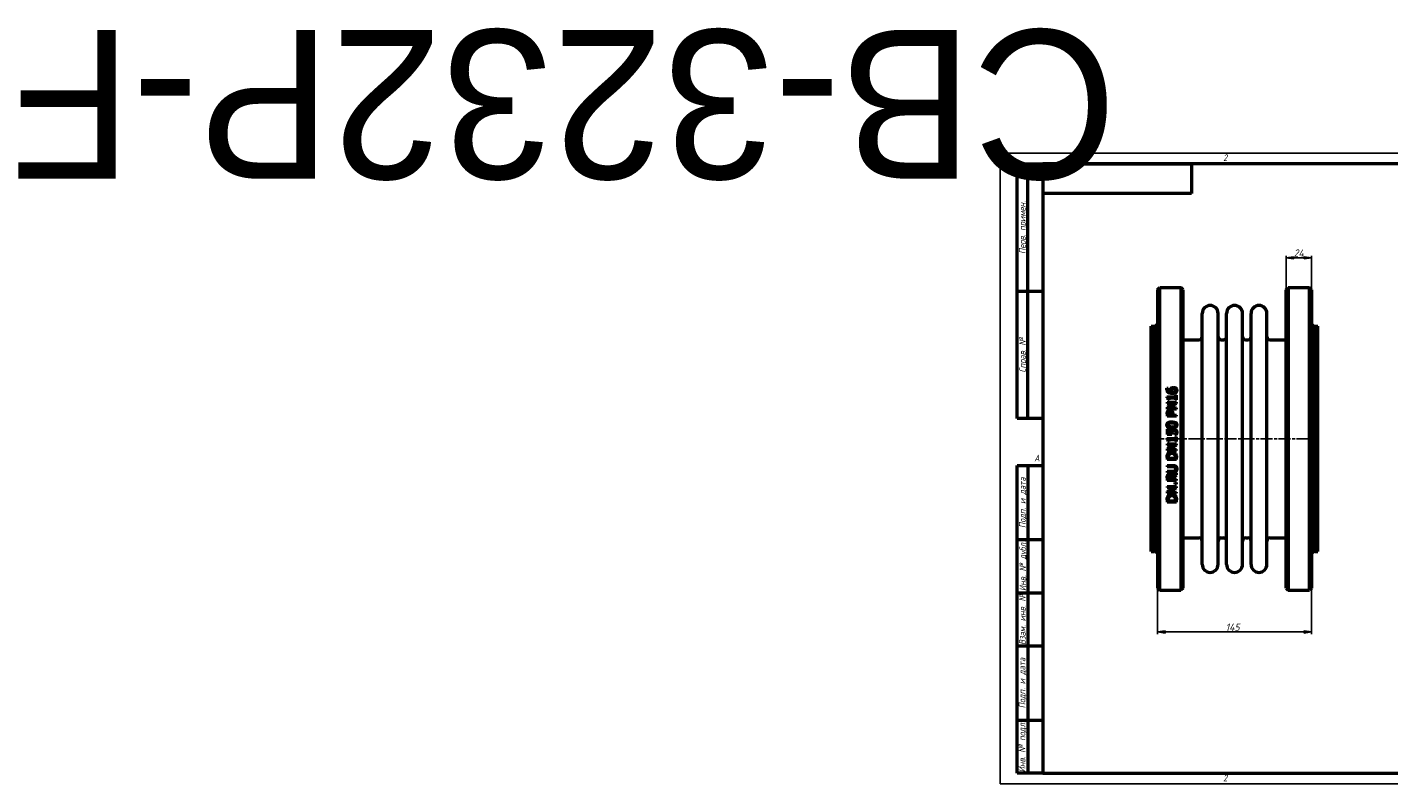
# Model space of a CAD drawing. Header units: millimetres. Extents: x -917 to 5470, y -139 to 713.
# Tile 1 of 4: x -917 to 366, y 0 to 713. Entities that reach past the tile are written whole.
import ezdxf
from ezdxf.enums import TextEntityAlignment as Align

# ---------------------------------------------------------------- set-up
doc = ezdxf.new("R2018")
doc.units = ezdxf.units.MM
doc.header["$LTSCALE"] = 2
doc.linetypes.add('CHAIN', pattern=[0.7087, 0.4724, -0.0591, 0.1181, -0.0591])
for name, color, linetype, lineweight in [('Видимый контур (ГОСТ)', 7, 'Continuous', 50), ('Кромка (ГОСТ)', 7, 'Continuous', 50), ('Обозначение (ГОСТ)', 7, 'Continuous', 25), ('Осевая линия (ГОСТ)', 7, 'Continuous', 25), ('Размер (ГОСТ)', 7, 'Continuous', 25), ('Эскизная геометрия (ГОСТ)', 7, 'Continuous', 50)]:
    doc.layers.add(name, color=color, linetype=linetype, lineweight=lineweight)
doc.styles.add('Альтернативный текст (ГОСТ)', font='arial.ttf', dxfattribs={"width": 0.8})
doc.styles.add('Обычный текст (ГОСТ)', font='GOST Common Italic.ttf')
doc.dimstyles.new('Обычный (ГОСТ)', dxfattribs={"dimscale": 2, "dimtxt": 3.5, "dimasz": 3.5, "dimexe": 1, "dimexo": 0, "dimgap": 0.5, "dimtad": 1, "dimtxsty": 'Обычный текст (ГОСТ)', "dimblk": 'Filled-1', "dimcen": 0.09, "dimdle": 15, "dimclrd": 256, "dimclre": 256, "dimclrt": 256, "dimazin": 2, "dimtfac": 0.714286, "dimtdec": 3, "dimtmove": 0, "dimatfit": 3, "dimfxl": 1, "dimtolj": 1, "dimlwd": 25, "dimlwe": 25, "dimarcsym": 0})

# ---------------------------------------------------------------- blocks, each defined once
blk = doc.blocks.new('Рамки ГОСТ - Рамка')
at = {"layer": 'Кромка (ГОСТ)', "lineweight": 25}
for p, q in [((0, 0), (0, 297)), ((0, 297), (420, 297)), ((420, 297), (420, 0)), ((420, 0), (0, 0))]:
    blk.add_line(p, q, dxfattribs=at)
at = {"layer": 'Кромка (ГОСТ)'}
for p, q in [((210, 292), (210, 297)), ((415, 292), (20, 292)), ((20, 292), (20, 5)), ((415, 5), (415, 292)), ((20, 5), (415, 5)), ((210, 5), (210, 0))]:
    blk.add_line(p, q, dxfattribs=at)
at = {"layer": 'Кромка (ГОСТ)', "char_height": 3.17, "attachment_point": 1, "style": 'Альтернативный текст (ГОСТ)'}
for s, insert, width in [('\\fGOST Common|b0|i1;{\\H3.1700;2}', (105, 296.5), 5.2328), ('\\fGOST Common|b0|i1;{\\H3.1700;1}', (315.02, 296.44), 5.2327), ('\\fGOST Common|b0|i1;{\\H3.1700;A}', (16, 155), 5.1335), ('\\fGOST Common|b0|i1;{\\H3.1700;A}', (416, 148.5), 5.0704), ('\\fGOST Common|b0|i1;{\\H3.1700;2}', (104.99, 4.3), 5.2328), ('\\fGOST Common|b0|i1;{\\H3.1700;1}', (315, 4.14), 6.6287), ('\\fGOST Common|b0|i1;{\\H3.1700;Формат А3}', (370, 4.39), 25.2103)]:
    blk.add_mtext(s, dxfattribs=dict(at, insert=insert, width=width))
blk = doc.blocks.new('ГОСТ - Доп. графы 1')
at = {"layer": 'Эскизная геометрия (ГОСТ)'}
for p, q in [((-12, 0), (-12, 145)), ((-12, 145), (0, 145)), ((-7, 145), (-7, 0)), ((-12, 110), (-7, 110)), ((-7, 110), (0, 110)), ((-12, 85), (-7, 85)), ((-7, 85), (0, 85)), ((-12, 60), (-7, 60)), ((-7, 60), (0, 60)), ((-12, 25), (-7, 25)), ((-7, 25), (0, 25)), ((0, 0), (-12, 0))]:
    blk.add_line(p, q, dxfattribs=at)
at = {"layer": 'Обозначение (ГОСТ)', "char_height": 3.17, "attachment_point": 5, "rotation": 90, "style": 'Альтернативный текст (ГОСТ)'}
for s, insert, width in [('\\fGOST Common|b0|i1;{\\H3.1700;Подп. и дата}', (-9.37, 127.41), 34.7679), ('\\fGOST Common|b0|i1;{\\H3.1700;Инв. № дубл.}', (-8.95, 97.55), 24.8438), ('\\fGOST Common|b0|i1;{\\H3.1700;Взам. инв. №}', (-9.58, 72.53), 24.8669), ('\\fGOST Common|b0|i1;{\\H3.1700;Подп. и дата}', (-9.5, 42.47), 35.1486), ('\\fGOST Common|b0|i1;{\\H3.1700;Инв. № подл.}', (-9.5, 12.41), 24.9618)]:
    blk.add_mtext(s, dxfattribs=dict(at, insert=insert, width=width))
at = {"layer": 'Обозначение (ГОСТ)', "lineweight": 30, "flags": 17}
for tag, p in [('Подп._и_дата_2', (-3.53, 127.51)), ('Инв._номер_дубликата', (-3.41, 97.47)), ('Взамен_инв._номера', (-3.46, 72.53)), ('Подп._и_дата_1', (-3.42, 42.35)), ('ИНВЕНТАРНЫЙ_НОМЕР', (-3.33, 12.68))]:
    blk.add_attdef(tag, text='', height=3.17, rotation=90, dxfattribs=at).set_placement(p, align=Align.MIDDLE_CENTER)
blk = doc.blocks.new('ГОСТ - Доп. графы 2')
at = {"layer": 'Эскизная геометрия (ГОСТ)'}
for p, q in [((-12, 0), (-12, 120)), ((-12, 120), (0, 120)), ((-7, 0), (-7, 120)), ((-12, 60), (0, 60)), ((0, 0), (-12, 0))]:
    blk.add_line(p, q, dxfattribs=at)
at = {"layer": 'Обозначение (ГОСТ)', "char_height": 3.17, "attachment_point": 5, "rotation": 90, "style": 'Альтернативный текст (ГОСТ)'}
for s, insert, width in [('\\fGOST Common|b0|i1;{\\H3.1700;Перв. примен.}', (-9.19, 90.05), 60.0143), ('\\fGOST Common|b0|i1;{\\H3.1700;Справ. №}', (-9.1, 30), 59.9357)]:
    blk.add_mtext(s, dxfattribs=dict(at, insert=insert, width=width))
at = {"layer": 'Обозначение (ГОСТ)', "lineweight": 30, "flags": 17}
for tag, p in [('Первичная_применяемость', (-3.65, 90.03)), ('Справочный_номер', (-3.55, 30.02))]:
    blk.add_attdef(tag, text='', height=3.17, rotation=90, dxfattribs=at).set_placement(p, align=Align.MIDDLE_CENTER)
blk = doc.blocks.new('ГОСТ - Доп. графы 3')
at = {"layer": 'Эскизная геометрия (ГОСТ)'}
for p, q in [((0, 0), (70, 0)), ((70, 0), (70, -14)), ((70, -14), (0, -14))]:
    blk.add_line(p, q, dxfattribs=at)
at = {"layer": 'Обозначение (ГОСТ)', "lineweight": 30}
blk.add_attdef('ОБОЗНАЧЕНИЕ', text='', height=5, rotation=180, dxfattribs=at).set_placement((34.94, -6.97), align=Align.MIDDLE_CENTER)
blk = doc.blocks.new('Filled-1')
at = {"color": 0}
for p, q in [((0, 0), (-1, 0.14)), ((-1, 0.14), (-1, -0.14)), ((-1, 0), (0, 0)), ((-1, -0.14), (0, 0))]:
    blk.add_line(p, q, dxfattribs=at)
at = {"color": 0, "flags": 128}
blk.add_lwpolyline([(-1, -0.14), (0, 0), (-1, 0.14), (-1, -0.14)], dxfattribs=at)
at = {"color": 0}
blk.add_solid([(-1, -0.14), (0, 0), (-1, 0.14), (-1, -0.14)], dxfattribs=at)
blk = doc.blocks.new('*D9')
at = {"layer": 'Defpoints', "color": 0, "linetype": 'Continuous', "transparency": 16777216}
for p in [(148.2, 217), (293.2, 217), (293.2, 143)]:
    blk.add_point(p, dxfattribs=at)
at = {"layer": 'Размер (ГОСТ)', "linetype": 'Continuous', "lineweight": 25, "transparency": 16777216}
for p, q in [((148.2, 217), (148.2, 141)), ((293.2, 217), (293.2, 141)), ((155.2, 143), (286.2, 143))]:
    blk.add_line(p, q, dxfattribs=at)
at = {"layer": 'Размер (ГОСТ)', "linetype": 'Continuous', "lineweight": 25, "transparency": 16777216, "xscale": 7, "yscale": 7, "zscale": 7, "rotation": 180}
blk.add_blockref('Filled-1', (148.2, 143), dxfattribs=at)
at = {"layer": 'Размер (ГОСТ)', "linetype": 'Continuous', "lineweight": 25, "transparency": 16777216, "xscale": 7, "yscale": 7, "zscale": 7}
blk.add_blockref('Filled-1', (293.2, 143), dxfattribs=at)
at = {"layer": 'Размер (ГОСТ)', "linetype": 'Continuous', "lineweight": 25, "transparency": 16777216, "insert": (212.2, 151), "char_height": 7, "attachment_point": 1, "style": 'Обычный текст (ГОСТ)'}
blk.add_mtext('\\A1;145', dxfattribs=at)
blk = doc.blocks.new('*D13')
at = {"layer": 'Defpoints', "color": 0, "linetype": 'Continuous', "transparency": 16777216}
for p in [(293.2, 495.5), (269.2, 465.5), (293.2, 465.5)]:
    blk.add_point(p, dxfattribs=at)
at = {"layer": 'Размер (ГОСТ)', "linetype": 'Continuous', "lineweight": 25, "transparency": 16777216}
for p, q in [((269.2, 465.5), (269.2, 497.5)), ((276.2, 495.5), (286.2, 495.5)), ((293.2, 465.5), (293.2, 497.5))]:
    blk.add_line(p, q, dxfattribs=at)
at = {"layer": 'Размер (ГОСТ)', "linetype": 'Continuous', "lineweight": 25, "transparency": 16777216, "xscale": 7, "yscale": 7, "zscale": 7, "rotation": 180}
blk.add_blockref('Filled-1', (269.2, 495.5), dxfattribs=at)
at = {"layer": 'Размер (ГОСТ)', "linetype": 'Continuous', "lineweight": 25, "transparency": 16777216, "xscale": 7, "yscale": 7, "zscale": 7}
blk.add_blockref('Filled-1', (293.2, 495.5), dxfattribs=at)
at = {"layer": 'Размер (ГОСТ)', "linetype": 'Continuous', "lineweight": 25, "transparency": 16777216, "insert": (276.3, 503.5), "char_height": 7, "attachment_point": 1, "style": 'Обычный текст (ГОСТ)'}
blk.add_mtext('\\A1;24', dxfattribs=at)

msp = doc.modelspace()

# ---------------------------------------------------------------- linework, layer by layer
at = {"layer": 'Видимый контур (ГОСТ)'}
for p, q in [((148.197, 465.453), (150.197, 467.453)), ((148.197, 465.453), (148.197, 184.453)), ((150.197, 182.453), (150.197, 467.453)), ((150.197, 467.453), (170.197, 467.453)), ((170.197, 467.453), (170.197, 182.453)), ((172.197, 465.453), (170.197, 467.453)), ((172.197, 184.453), (172.197, 465.453)), ((269.197, 465.453), (271.197, 467.453)), ((269.197, 184.453), (269.197, 465.453)), ((271.197, 467.453), (291.197, 467.453)), ((271.197, 467.453), (271.197, 182.453)), ((291.197, 182.453), (291.197, 467.453)), ((293.197, 465.453), (291.197, 467.453)), ((293.197, 465.453), (293.197, 184.453)), ((190.197, 206.703), (190.197, 443.203)), ((205.197, 206.703), (205.197, 443.203)), ((213.197, 206.703), (213.197, 443.203)), ((228.197, 206.703), (228.197, 443.203)), ((236.197, 206.703), (236.197, 443.203)), ((251.197, 206.703), (251.197, 443.203)), ((142.197, 218.703), (142.197, 431.203)), ((142.197, 431.203), (145.197, 431.203)), ((145.197, 429.953), (148.197, 432.953)), ((145.197, 218.703), (145.197, 431.203)), ((296.197, 429.953), (293.197, 432.953)), ((296.197, 218.703), (296.197, 431.203)), ((296.197, 431.203), (299.197, 431.203)), ((299.197, 218.703), (299.197, 431.203)), ((172.197, 418.203), (187.197, 418.203)), ((208.197, 418.203), (210.197, 418.203)), ((231.197, 418.203), (233.197, 418.203)), ((254.197, 418.203), (269.197, 418.203)), ((157.034, 372.74), (158.194, 372.74)), ((158.194, 372.689), (158.194, 372.74)), ((157.049, 364.578), (157.049, 363.645)), ((157.049, 364.578), (165.159, 364.578)), ((157.078, 359.51), (166.078, 359.51)), ((157.078, 359.51), (157.078, 358.394)), ((159.127, 361.785), (158.303, 361.785)), ((159.127, 361.785), (159.127, 363.419)), ((165.159, 363.419), (159.127, 363.419)), ((165.159, 366.176), (165.159, 364.578)), ((165.159, 366.176), (166.078, 366.176)), ((165.159, 363.419), (165.159, 361.785)), ((166.078, 361.785), (165.159, 361.785)), ((166.078, 361.785), (166.078, 366.176)), ((166.078, 358.168), (166.078, 359.51)), ((164.204, 358.394), (157.078, 358.394)), ((164.204, 358.394), (157.078, 354.769)), ((157.078, 354.769), (157.078, 353.07)), ((166.078, 353.07), (157.078, 353.07)), ((157.078, 348.504), (157.078, 346.243)), ((158.114, 347.439), (158.114, 348.431)), ((158.114, 347.439), (161.702, 347.439)), ((158.318, 354.185), (166.078, 358.168)), ((158.318, 354.185), (166.078, 354.185)), ((161.702, 348.256), (161.702, 347.439)), ((162.723, 347.439), (162.723, 348.453)), ((162.723, 347.439), (166.078, 347.439)), ((166.078, 353.07), (166.078, 354.185)), ((166.078, 346.243), (166.078, 347.439)), ((166.078, 346.243), (157.078, 346.243)), ((157.078, 334.019), (157.078, 329.082)), ((157.078, 334.019), (158.136, 334.019)), ((158.136, 330.241), (158.136, 334.019)), ((157.049, 325.362), (165.159, 325.362)), ((157.049, 325.362), (157.049, 324.429)), ((161.717, 329.082), (157.078, 329.082)), ((158.136, 330.241), (160.535, 330.241)), ((159.127, 322.569), (158.303, 322.569)), ((165.159, 324.202), (159.127, 324.202)), ((159.127, 322.569), (159.127, 324.202)), ((164.481, 328.797), (164.481, 328.71)), ((165.757, 328.71), (164.481, 328.71)), ((165.159, 326.959), (166.078, 326.959)), ((165.159, 326.959), (165.159, 325.362)), ((165.159, 324.202), (165.159, 322.569)), ((166.078, 322.569), (165.159, 322.569)), ((166.078, 322.569), (166.078, 326.959)), ((157.078, 320.293), (157.078, 319.177)), ((157.078, 320.293), (166.078, 320.293)), ((164.204, 319.177), (157.078, 315.553)), ((164.204, 319.177), (157.078, 319.177)), ((157.078, 315.553), (157.078, 313.853)), ((166.078, 313.853), (157.078, 313.853)), ((158.318, 314.969), (166.078, 318.951)), ((158.318, 314.969), (166.078, 314.969)), ((166.078, 318.951), (166.078, 320.293)), ((166.078, 313.853), (166.078, 314.969)), ((157.078, 307.508), (157.078, 305.459)), ((166.078, 305.459), (157.078, 305.459)), ((157.078, 299.879), (162.694, 299.879)), ((157.078, 299.879), (157.078, 298.683)), ((162.723, 298.683), (157.078, 298.683)), ((158.114, 306.655), (158.114, 307.566)), ((158.114, 306.655), (165.042, 306.655)), ((165.042, 307.566), (165.042, 306.655)), ((166.078, 305.459), (166.078, 307.53)), ((157.078, 294.562), (157.078, 293.366)), ((157.078, 294.562), (162.694, 294.562)), ((162.694, 293.366), (157.078, 293.366)), ((157.078, 288.115), (157.078, 285.796)), ((166.078, 285.796), (157.078, 285.796)), ((158.114, 286.992), (158.114, 288.181)), ((158.114, 286.992), (161.498, 286.992)), ((161.498, 288.042), (161.498, 286.992)), ((166.078, 292.761), (162.162, 289.559)), ((162.497, 288.363), (166.078, 291.207)), ((162.497, 286.992), (162.497, 288.363)), ((162.497, 286.992), (166.078, 286.992)), ((164.357, 283.724), (164.357, 282.28)), ((164.357, 283.724), (166.078, 283.724)), ((166.078, 282.28), (164.357, 282.28)), ((166.078, 291.207), (166.078, 292.761)), ((166.078, 285.796), (166.078, 286.992)), ((166.078, 282.28), (166.078, 283.724)), ((157.078, 280.224), (157.078, 279.108)), ((157.078, 280.224), (166.078, 280.224)), ((164.204, 279.108), (157.078, 275.483)), ((164.204, 279.108), (157.078, 279.108)), ((157.078, 275.483), (157.078, 273.783)), ((166.078, 273.783), (157.078, 273.783)), ((158.318, 274.899), (166.078, 278.882)), ((158.318, 274.899), (166.078, 274.899)), ((166.078, 278.882), (166.078, 280.224)), ((166.078, 273.783), (166.078, 274.899)), ((157.078, 267.438), (157.078, 265.389)), ((166.078, 265.389), (157.078, 265.389)), ((158.114, 266.585), (158.114, 267.497)), ((158.114, 266.585), (165.042, 266.585)), ((165.042, 267.497), (165.042, 266.585)), ((166.078, 265.389), (166.078, 267.46)), ((172.197, 231.703), (187.197, 231.703)), ((208.197, 231.703), (210.197, 231.703)), ((231.197, 231.703), (233.197, 231.703)), ((254.197, 231.703), (269.197, 231.703)), ((142.197, 218.703), (145.197, 218.703)), ((145.197, 219.953), (148.197, 216.953)), ((296.197, 219.953), (293.197, 216.953)), ((296.197, 218.703), (299.197, 218.703)), ((148.197, 184.453), (150.197, 182.453)), ((150.197, 182.453), (170.197, 182.453)), ((172.197, 184.453), (170.197, 182.453)), ((269.197, 184.453), (271.197, 182.453)), ((271.197, 182.453), (291.197, 182.453)), ((293.197, 184.453), (291.197, 182.453))]:
    msp.add_line(p, q, dxfattribs=at)
for centre, radius, start, end in [((197.697, 443.203), 7.5, 0, 180), ((220.697, 443.203), 7.5, 0, 180), ((243.697, 443.203), 7.5, 0, 180), ((187.197, 421.203), 3, 270, 0), ((208.197, 421.203), 3, 180, 270), ((210.197, 421.203), 3, 270, 0), ((231.197, 421.203), 3, 180, 270), ((233.197, 421.203), 3, 270, 0), ((254.197, 421.203), 3, 180, 270), ((187.197, 228.703), 3, 0, 90), ((208.197, 228.703), 3, 90, 180), ((210.197, 228.703), 3, 0, 90), ((231.197, 228.703), 3, 90, 180), ((233.197, 228.703), 3, 0, 90), ((254.197, 228.703), 3, 90, 180), ((197.697, 206.703), 7.5, 180, 0), ((220.697, 206.703), 7.5, 180, 0), ((243.697, 206.703), 7.5, 180, 0)]:
    msp.add_arc(centre, radius, start, end, dxfattribs=at)
for points, knots in [([(156.91, 371.719), (156.91, 371.827), (156.913, 371.936), (156.926, 372.146), (156.935, 372.259), (156.967, 372.489), (156.994, 372.618), (157.034, 372.74)], [0, 0, 0, 0, 0.034457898, 0.034457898, 0.066693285, 0.066693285, 0.105957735, 0.105957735, 0.105957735, 0.105957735]), ([(158.194, 372.689), (158.14, 372.586), (158.098, 372.459), (157.989, 372.084), (157.953, 371.835), (157.953, 371.558)], [0, 0, 0, 0, 0.03640112, 0.03640112, 0.124378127, 0.124378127, 0.124378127, 0.124378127]), ([(160.331, 370.8), (160.331, 370.968), (160.339, 371.139), (160.369, 371.389), (160.382, 371.473), (160.436, 371.744), (160.486, 371.892), (160.64, 372.219), (160.747, 372.386), (160.863, 372.543)], [0, 0, 0, 0, 0.053335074, 0.053335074, 0.080062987, 0.080062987, 0.140810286, 0.140810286, 0.210579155, 0.210579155, 0.210579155, 0.210579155]), ([(160.863, 372.543), (160.984, 372.704), (161.124, 372.849), (161.497, 373.139), (161.705, 373.239), (162.08, 373.385), (162.302, 373.441), (162.737, 373.507), (162.949, 373.52), (163.161, 373.52)], [0, 0, 0, 0, 0.062794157, 0.062794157, 0.145250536, 0.145250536, 0.252485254, 0.252485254, 0.351305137, 0.351305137, 0.351305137, 0.351305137]), ([(163.212, 372.295), (162.994, 372.295), (162.77, 372.278), (162.354, 372.186), (162.199, 372.122), (161.905, 371.952), (161.763, 371.828), (161.644, 371.682)], [0, 0, 0, 0, 0.065180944, 0.065180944, 0.128079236, 0.128079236, 0.210628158, 0.210628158, 0.210628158, 0.210628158]), ([(163.161, 373.52), (163.394, 373.52), (163.626, 373.501), (164.319, 373.37), (164.662, 373.208), (165.085, 372.962), (165.263, 372.829), (165.422, 372.674)], [0, 0, 0, 0, 0.069916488, 0.069916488, 0.212223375, 0.212223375, 0.333065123, 0.333065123, 0.333065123, 0.333065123]), ([(165.283, 370.668), (165.283, 370.892), (165.247, 371.113), (165.079, 371.5), (164.966, 371.658), (164.708, 371.903), (164.547, 372.025), (164.128, 372.188), (163.949, 372.231), (163.586, 372.284), (163.397, 372.295), (163.212, 372.295)], [0, 0, 0, 0, 0.070858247, 0.070858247, 0.132738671, 0.132738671, 0.18044372, 0.18044372, 0.212575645, 0.212575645, 0.245311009, 0.245311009, 0.245311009, 0.245311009]), ([(165.422, 372.674), (165.598, 372.504), (165.751, 372.317), (165.994, 371.918), (166.081, 371.724), (166.23, 371.245), (166.268, 370.955), (166.268, 370.661)], [0, 0, 0, 0, 0.075679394, 0.075679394, 0.146385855, 0.146385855, 0.246632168, 0.246632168, 0.246632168, 0.246632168]), ([(158.362, 368.67), (158.03, 368.906), (157.754, 369.191), (157.406, 369.708), (157.232, 369.997), (156.965, 370.833), (156.91, 371.277), (156.91, 371.719)], [0, 0, 0, 0, 0.124246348, 0.124246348, 0.193703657, 0.193703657, 0.265410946, 0.265410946, 0.265410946, 0.265410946]), ([(158.303, 361.785), (158.303, 362.043), (158.288, 362.32), (158.18, 362.898), (158.089, 363.078), (157.957, 363.278), (157.875, 363.359), (157.683, 363.488), (157.579, 363.534), (157.335, 363.61), (157.191, 363.634), (157.049, 363.645)], [0, 0, 0, 0, 0.080171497, 0.080171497, 0.182365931, 0.182365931, 0.279690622, 0.279690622, 0.371846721, 0.371846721, 0.487538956, 0.487538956, 0.487538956, 0.487538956]), ([(157.953, 371.558), (157.953, 371.219), (158.005, 370.882), (158.248, 370.285), (158.414, 370.038), (158.821, 369.634), (159.094, 369.424), (159.962, 369.064), (160.467, 368.969), (160.958, 368.925)], [0, 0, 0, 0, 0.107714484, 0.107714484, 0.202359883, 0.202359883, 0.284328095, 0.284328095, 0.373568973, 0.373568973, 0.373568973, 0.373568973]), ([(162.125, 367.685), (161.694, 367.685), (161.26, 367.71), (160.103, 367.866), (159.612, 368.032), (158.988, 368.28), (158.662, 368.454), (158.362, 368.67)], [0, 0, 0, 0, 0.129289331, 0.129289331, 0.35047023, 0.35047023, 0.62766016, 0.62766016, 0.62766016, 0.62766016]), ([(160.958, 368.925), (160.837, 369.1), (160.729, 369.281), (160.505, 369.745), (160.447, 369.95), (160.36, 370.273), (160.331, 370.536), (160.331, 370.8)], [0, 0, 0, 0, 0.065910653, 0.065910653, 0.161026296, 0.161026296, 0.523564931, 0.523564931, 0.523564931, 0.523564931]), ([(161.644, 371.682), (161.559, 371.575), (161.493, 371.457), (161.35, 371.071), (161.33, 370.757), (161.33, 370.53)], [0, 0, 0, 0, 0.04261739, 0.04261739, 0.129964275, 0.129964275, 0.129964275, 0.129964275]), ([(161.33, 370.53), (161.33, 370.374), (161.343, 370.219), (161.398, 369.903), (161.44, 369.75), (161.581, 369.363), (161.693, 369.139), (161.826, 368.925)], [0, 0, 0, 0, 0.049416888, 0.049416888, 0.101076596, 0.101076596, 0.179863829, 0.179863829, 0.179863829, 0.179863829]), ([(161.826, 368.925), (161.91, 368.921), (161.995, 368.916), (162.114, 368.909), (162.217, 368.903), (162.395, 368.903)], [0, 0, 0, 0, 0.0253717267, 0.0253717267, 0.0356430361, 0.0356430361, 0.0356430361, 0.0356430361]), ([(165.451, 368.677), (165.278, 368.512), (165.081, 368.373), (164.562, 368.086), (164.257, 367.981), (163.746, 367.829), (163.416, 367.77), (162.771, 367.7), (162.446, 367.685), (162.125, 367.685)], [0, 0, 0, 0, 0.073573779, 0.073573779, 0.179892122, 0.179892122, 0.348463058, 0.348463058, 0.513078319, 0.513078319, 0.513078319, 0.513078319]), ([(162.395, 368.903), (162.703, 368.903), (163.026, 368.918), (163.918, 369.044), (164.246, 369.2), (164.575, 369.387), (164.681, 369.46), (164.773, 369.545)], [0, 0, 0, 0, 0.09236766, 0.09236766, 0.270232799, 0.270232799, 0.359521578, 0.359521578, 0.359521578, 0.359521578]), ([(164.773, 369.545), (164.888, 369.649), (164.993, 369.765), (165.109, 369.947), (165.178, 370.065), (165.266, 370.385), (165.283, 370.526), (165.283, 370.668)], [0, 0, 0, 0, 0.047583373, 0.047583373, 0.067324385, 0.067324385, 0.0823675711, 0.0823675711, 0.0823675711, 0.0823675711]), ([(166.268, 370.661), (166.268, 370.463), (166.251, 370.264), (166.178, 369.877), (166.122, 369.691), (165.979, 369.36), (165.899, 369.215), (165.7, 368.933), (165.582, 368.8), (165.451, 368.677)], [0, 0, 0, 0, 0.062905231, 0.062905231, 0.124467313, 0.124467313, 0.177057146, 0.177057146, 0.232862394, 0.232862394, 0.232862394, 0.232862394]), ([(157.078, 348.504), (157.078, 348.757), (157.088, 349.016), (157.136, 349.497), (157.173, 349.736), (157.318, 350.284), (157.45, 350.586), (157.64, 350.86)], [0, 0, 0, 0, 0.076992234, 0.076992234, 0.147060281, 0.147060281, 0.246509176, 0.246509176, 0.246509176, 0.246509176]), ([(157.64, 350.86), (157.757, 351.031), (157.892, 351.187), (158.254, 351.508), (158.457, 351.624), (158.786, 351.781), (158.987, 351.843), (159.391, 351.917), (159.592, 351.932), (159.791, 351.932)], [0, 0, 0, 0, 0.063007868, 0.063007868, 0.146259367, 0.146259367, 0.259488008, 0.259488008, 0.366669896, 0.366669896, 0.366669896, 0.366669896]), ([(158.456, 350.036), (158.357, 349.886), (158.285, 349.723), (158.186, 349.387), (158.114, 349.063), (158.114, 348.431)], [0, 0, 0, 0, 0.054466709, 0.054466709, 0.106389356, 0.106389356, 0.106389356, 0.106389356]), ([(159.828, 350.685), (159.604, 350.685), (159.379, 350.657), (158.994, 350.525), (158.872, 350.449), (158.657, 350.291), (158.547, 350.171), (158.456, 350.036)], [0, 0, 0, 0, 0.067052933, 0.067052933, 0.122287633, 0.122287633, 0.210067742, 0.210067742, 0.210067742, 0.210067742]), ([(159.791, 351.932), (160.045, 351.932), (160.296, 351.902), (160.786, 351.778), (160.991, 351.692), (161.39, 351.488), (161.603, 351.334), (161.79, 351.144)], [0, 0, 0, 0, 0.076230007, 0.076230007, 0.151918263, 0.151918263, 0.263969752, 0.263969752, 0.263969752, 0.263969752]), ([(161.162, 350.174), (161.07, 350.267), (160.969, 350.35), (160.698, 350.524), (160.539, 350.586), (160.197, 350.668), (160.011, 350.685), (159.828, 350.685)], [0, 0, 0, 0, 0.039541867, 0.039541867, 0.097095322, 0.097095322, 0.159445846, 0.159445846, 0.159445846, 0.159445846]), ([(161.702, 348.256), (161.702, 348.481), (161.694, 348.716), (161.651, 349.126), (161.619, 349.333), (161.523, 349.641), (161.472, 349.759), (161.338, 349.982), (161.257, 350.084), (161.162, 350.174)], [0, 0, 0, 0, 0.06848562, 0.06848562, 0.125444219, 0.125444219, 0.163537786, 0.163537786, 0.202077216, 0.202077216, 0.202077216, 0.202077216]), ([(161.79, 351.144), (162.008, 350.922), (162.188, 350.673), (162.505, 350.06), (162.581, 349.763), (162.697, 349.214), (162.723, 348.825), (162.723, 348.453)], [0, 0, 0, 0, 0.094353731, 0.094353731, 0.209528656, 0.209528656, 0.437236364, 0.437236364, 0.437236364, 0.437236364]), ([(156.896, 338.096), (156.896, 338.457), (156.948, 338.816), (157.189, 339.423), (157.345, 339.664), (157.732, 340.06), (157.989, 340.259), (158.849, 340.657), (159.388, 340.785), (160.451, 340.941), (161.025, 340.97), (161.578, 340.97)], [0, 0, 0, 0, 0.108533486, 0.108533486, 0.196751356, 0.196751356, 0.274887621, 0.274887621, 0.370792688, 0.370792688, 0.472437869, 0.472437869, 0.472437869, 0.472437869]), ([(161.585, 335.215), (160.636, 335.215), (159.67, 335.295), (158.37, 335.698), (158.013, 335.898), (157.522, 336.301), (157.338, 336.519), (157.088, 336.979), (157.011, 337.198), (156.915, 337.647), (156.896, 337.872), (156.896, 338.096)], [0, 0, 0, 0, 0.284910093, 0.284910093, 0.465892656, 0.465892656, 0.618473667, 0.618473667, 0.741508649, 0.741508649, 0.859812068, 0.859812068, 0.859812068, 0.859812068]), ([(158.828, 339.416), (158.624, 339.335), (158.429, 339.225), (158.119, 338.928), (158.045, 338.789), (157.967, 338.609), (157.94, 338.513), (157.903, 338.31), (157.895, 338.203), (157.895, 338.096)], [0, 0, 0, 0, 0.066090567, 0.066090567, 0.129037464, 0.129037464, 0.194730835, 0.194730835, 0.264547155, 0.264547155, 0.264547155, 0.264547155]), ([(157.895, 338.096), (157.895, 337.911), (157.919, 337.724), (158.031, 337.417), (158.105, 337.285), (158.302, 337.073), (158.392, 337), (158.599, 336.863), (158.72, 336.804), (158.843, 336.754)], [0, 0, 0, 0, 0.05588413, 0.05588413, 0.098104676, 0.098104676, 0.125991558, 0.125991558, 0.158049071, 0.158049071, 0.158049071, 0.158049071]), ([(161.578, 339.745), (161.059, 339.745), (160.496, 339.727), (159.745, 339.648), (159.263, 339.589), (158.828, 339.416)], [0, 0, 0, 0, 0.155705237, 0.155705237, 0.225939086, 0.225939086, 0.225939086, 0.225939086]), ([(158.843, 336.754), (159.141, 336.636), (159.481, 336.568), (160.17, 336.482), (160.775, 336.441), (161.585, 336.441)], [0, 0, 0, 0, 0.096286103, 0.096286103, 0.208739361, 0.208739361, 0.208739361, 0.208739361]), ([(161.046, 333.144), (161.207, 333.359), (161.401, 333.539), (161.92, 333.871), (162.19, 333.949), (162.649, 334.049), (162.939, 334.07), (163.219, 334.07)], [0, 0, 0, 0, 0.08068985, 0.08068985, 0.184846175, 0.184846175, 0.338188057, 0.338188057, 0.338188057, 0.338188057]), ([(161.578, 340.97), (162.3, 340.97), (163.085, 340.923), (164.486, 340.62), (164.902, 340.415), (165.437, 340.072), (165.667, 339.86), (165.997, 339.382), (166.103, 339.144), (166.239, 338.631), (166.268, 338.363), (166.268, 338.096)], [0, 0, 0, 0, 0.216620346, 0.216620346, 0.428800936, 0.428800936, 0.640277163, 0.640277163, 0.816818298, 0.816818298, 0.995426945, 0.995426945, 0.995426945, 0.995426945]), ([(164.32, 339.424), (164.044, 339.532), (163.729, 339.599), (162.973, 339.707), (162.342, 339.745), (161.578, 339.745)], [0, 0, 0, 0, 0.089206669, 0.089206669, 0.229743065, 0.229743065, 0.229743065, 0.229743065]), ([(166.268, 338.096), (166.268, 337.737), (166.217, 337.378), (165.981, 336.771), (165.828, 336.529), (165.427, 336.111), (165.166, 335.918), (164.364, 335.543), (163.862, 335.418), (162.795, 335.248), (162.176, 335.215), (161.585, 335.215)], [0, 0, 0, 0, 0.108205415, 0.108205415, 0.195976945, 0.195976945, 0.282046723, 0.282046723, 0.388706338, 0.388706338, 0.517612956, 0.517612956, 0.517612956, 0.517612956]), ([(161.585, 336.441), (162.085, 336.441), (162.664, 336.453), (163.367, 336.517), (163.824, 336.566), (164.298, 336.747)], [0, 0, 0, 0, 0.149992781, 0.149992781, 0.21078001, 0.21078001, 0.21078001, 0.21078001]), ([(163.219, 334.07), (163.626, 334.07), (164.025, 334.009), (164.751, 333.741), (165.087, 333.552), (165.385, 333.275)], [0, 0, 0, 0, 0.122060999, 0.122060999, 0.232073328, 0.232073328, 0.232073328, 0.232073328]), ([(164.298, 336.747), (164.508, 336.825), (164.705, 336.934), (165.034, 337.238), (165.111, 337.384), (165.19, 337.558), (165.22, 337.66), (165.26, 337.873), (165.268, 337.985), (165.268, 338.096)], [0, 0, 0, 0, 0.067042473, 0.067042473, 0.134526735, 0.134526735, 0.219496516, 0.219496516, 0.308339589, 0.308339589, 0.308339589, 0.308339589]), ([(165.268, 338.096), (165.268, 338.286), (165.242, 338.477), (165.127, 338.775), (165.054, 338.909), (164.849, 339.122), (164.761, 339.192), (164.558, 339.321), (164.441, 339.377), (164.32, 339.424)], [0, 0, 0, 0, 0.057199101, 0.057199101, 0.096144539, 0.096144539, 0.119999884, 0.119999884, 0.147416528, 0.147416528, 0.147416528, 0.147416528]), ([(158.303, 322.569), (158.303, 322.88), (158.281, 323.23), (158.144, 323.751), (158.073, 323.887), (157.954, 324.064), (157.874, 324.143), (157.682, 324.273), (157.573, 324.321), (157.327, 324.395), (157.187, 324.417), (157.049, 324.429)], [0, 0, 0, 0, 0.093401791, 0.093401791, 0.160944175, 0.160944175, 0.238139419, 0.238139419, 0.31797067, 0.31797067, 0.411836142, 0.411836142, 0.411836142, 0.411836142]), ([(160.484, 331.058), (160.484, 331.362), (160.5, 331.684), (160.592, 332.252), (160.649, 332.432), (160.8, 332.785), (160.913, 332.971), (161.046, 333.144)], [0, 0, 0, 0, 0.091290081, 0.091290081, 0.172477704, 0.172477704, 0.278697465, 0.278697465, 0.278697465, 0.278697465]), ([(160.535, 330.241), (160.517, 330.376), (160.504, 330.511), (160.491, 330.739), (160.484, 330.895), (160.484, 331.058)], [0, 0, 0, 0, 0.0408116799, 0.0408116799, 0.0684355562, 0.0684355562, 0.0684355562, 0.0684355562]), ([(161.914, 332.335), (161.8, 332.206), (161.715, 332.059), (161.541, 331.599), (161.498, 331.221), (161.498, 330.861)], [0, 0, 0, 0, 0.051529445, 0.051529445, 0.147508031, 0.147508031, 0.147508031, 0.147508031]), ([(161.498, 330.861), (161.498, 330.594), (161.514, 330.328), (161.584, 329.772), (161.656, 329.356), (161.717, 329.082)], [0, 0, 0, 0, 0.080242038, 0.080242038, 0.168025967, 0.168025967, 0.168025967, 0.168025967]), ([(163.212, 332.845), (162.936, 332.845), (162.663, 332.813), (162.374, 332.693), (162.264, 332.643), (162.059, 332.491), (161.982, 332.417), (161.914, 332.335)], [0, 0, 0, 0, 0.082589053, 0.082589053, 0.105617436, 0.105617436, 0.122303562, 0.122303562, 0.122303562, 0.122303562]), ([(164.678, 332.386), (164.513, 332.524), (164.327, 332.628), (163.946, 332.769), (163.662, 332.845), (163.212, 332.845)], [0, 0, 0, 0, 0.064669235, 0.064669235, 0.121944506, 0.121944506, 0.121944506, 0.121944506]), ([(164.481, 328.797), (164.559, 328.903), (164.639, 329.047), (164.776, 329.316), (164.864, 329.502), (164.962, 329.767)], [0, 0, 0, 0, 0.0393489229, 0.0393489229, 0.077315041, 0.077315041, 0.077315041, 0.077315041]), ([(165.225, 331.087), (165.225, 331.298), (165.192, 331.503), (165.115, 331.737), (165.103, 331.77), (165.049, 331.911), (164.993, 332.016), (164.853, 332.214), (164.771, 332.305), (164.678, 332.386)], [0, 0, 0, 0, 0.063200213, 0.063200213, 0.074101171, 0.074101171, 0.115697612, 0.115697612, 0.158475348, 0.158475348, 0.158475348, 0.158475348]), ([(164.962, 329.767), (165.03, 329.962), (165.093, 330.166), (165.174, 330.495), (165.225, 330.721), (165.225, 331.087)], [0, 0, 0, 0, 0.061794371, 0.061794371, 0.101719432, 0.101719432, 0.101719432, 0.101719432]), ([(165.385, 333.275), (165.619, 333.058), (165.804, 332.802), (166.09, 332.226), (166.155, 331.982), (166.243, 331.583), (166.268, 331.324), (166.268, 331.065)], [0, 0, 0, 0, 0.095942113, 0.095942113, 0.192976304, 0.192976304, 0.360328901, 0.360328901, 0.360328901, 0.360328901]), ([(166.268, 331.065), (166.268, 330.746), (166.241, 330.429), (166.13, 329.766), (166.003, 329.209), (165.757, 328.71)], [0, 0, 0, 0, 0.095904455, 0.095904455, 0.201720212, 0.201720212, 0.201720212, 0.201720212]), ([(157.078, 307.508), (157.078, 307.894), (157.091, 308.304), (157.176, 309.142), (157.243, 309.418), (157.411, 310.006), (157.569, 310.391), (157.793, 310.732)], [0, 0, 0, 0, 0.116782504, 0.116782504, 0.25428562, 0.25428562, 0.527958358, 0.527958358, 0.527958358, 0.527958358]), ([(157.793, 310.732), (157.994, 311.035), (158.233, 311.306), (158.822, 311.809), (159.181, 312.028), (159.874, 312.32), (160.206, 312.412), (160.888, 312.53), (161.238, 312.555), (161.585, 312.555)], [0, 0, 0, 0, 0.109659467, 0.109659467, 0.232889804, 0.232889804, 0.336781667, 0.336781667, 0.441753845, 0.441753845, 0.441753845, 0.441753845]), ([(158.653, 309.944), (158.511, 309.702), (158.397, 309.448), (158.215, 308.87), (158.114, 308.401), (158.114, 307.566)], [0, 0, 0, 0, 0.084547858, 0.084547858, 0.182652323, 0.182652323, 0.182652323, 0.182652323]), ([(161.571, 311.308), (161.104, 311.308), (160.627, 311.256), (159.873, 311.014), (159.582, 310.873), (159.051, 310.478), (158.83, 310.231), (158.653, 309.944)], [0, 0, 0, 0, 0.140083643, 0.140083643, 0.237398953, 0.237398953, 0.338786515, 0.338786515, 0.338786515, 0.338786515]), ([(164.444, 310.053), (164.295, 310.275), (164.117, 310.471), (163.704, 310.802), (163.428, 310.976), (162.808, 311.179), (162.573, 311.228), (162.084, 311.294), (161.826, 311.308), (161.571, 311.308)], [0, 0, 0, 0, 0.080547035, 0.080547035, 0.159064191, 0.159064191, 0.204100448, 0.204100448, 0.252443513, 0.252443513, 0.252443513, 0.252443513]), ([(161.585, 312.555), (162.095, 312.555), (162.599, 312.491), (163.618, 312.183), (164.02, 311.958), (164.722, 311.487), (165.077, 311.139), (165.356, 310.717)], [0, 0, 0, 0, 0.152841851, 0.152841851, 0.319529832, 0.319529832, 0.569566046, 0.569566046, 0.569566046, 0.569566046]), ([(165.042, 307.566), (165.042, 307.824), (165.032, 308.086), (164.984, 308.589), (164.944, 308.866), (164.789, 309.454), (164.645, 309.767), (164.444, 310.053)], [0, 0, 0, 0, 0.078002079, 0.078002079, 0.152641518, 0.152641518, 0.253210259, 0.253210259, 0.253210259, 0.253210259]), ([(165.356, 310.717), (165.554, 310.402), (165.717, 310.067), (165.926, 309.417), (166.078, 308.819), (166.078, 307.53)], [0, 0, 0, 0, 0.112009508, 0.112009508, 0.206057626, 0.206057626, 0.206057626, 0.206057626]), ([(162.694, 299.879), (163.135, 299.879), (163.597, 299.848), (164.379, 299.684), (164.614, 299.591), (165.037, 299.373), (165.25, 299.213), (165.436, 299.018)], [0, 0, 0, 0, 0.132260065, 0.132260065, 0.239705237, 0.239705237, 0.381847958, 0.381847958, 0.381847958, 0.381847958]), ([(164.51, 298.296), (164.383, 298.38), (164.249, 298.448), (163.94, 298.565), (163.767, 298.606), (163.281, 298.671), (162.993, 298.683), (162.723, 298.683)], [0, 0, 0, 0, 0.045707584, 0.045707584, 0.099376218, 0.099376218, 0.165546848, 0.165546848, 0.165546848, 0.165546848]), ([(165.247, 296.619), (165.247, 296.802), (165.232, 296.986), (165.152, 297.398), (165.085, 297.57), (164.973, 297.807), (164.903, 297.92), (164.729, 298.128), (164.626, 298.22), (164.51, 298.296)], [0, 0, 0, 0, 0.056129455, 0.056129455, 0.128278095, 0.128278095, 0.201735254, 0.201735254, 0.278259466, 0.278259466, 0.278259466, 0.278259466]), ([(164.51, 294.949), (164.671, 295.055), (164.806, 295.187), (165.007, 295.478), (165.097, 295.652), (165.223, 296.125), (165.247, 296.375), (165.247, 296.619)], [0, 0, 0, 0, 0.058206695, 0.058206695, 0.107917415, 0.107917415, 0.157353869, 0.157353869, 0.157353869, 0.157353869]), ([(165.436, 299.018), (165.643, 298.809), (165.811, 298.573), (166.073, 298.041), (166.144, 297.786), (166.246, 297.255), (166.268, 296.931), (166.268, 296.619)], [0, 0, 0, 0, 0.089041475, 0.089041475, 0.180578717, 0.180578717, 0.30683299, 0.30683299, 0.30683299, 0.30683299]), ([(166.268, 296.619), (166.268, 296.365), (166.252, 296.108), (166.171, 295.587), (166.109, 295.361), (165.969, 294.992), (165.888, 294.826), (165.688, 294.509), (165.571, 294.361), (165.436, 294.227)], [0, 0, 0, 0, 0.077822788, 0.077822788, 0.161527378, 0.161527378, 0.234975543, 0.234975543, 0.309976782, 0.309976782, 0.309976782, 0.309976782]), ([(157.078, 288.115), (157.078, 288.358), (157.084, 288.609), (157.118, 289.112), (157.146, 289.33), (157.237, 289.811), (157.367, 290.119), (157.552, 290.405)], [0, 0, 0, 0, 0.075482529, 0.075482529, 0.156325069, 0.156325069, 0.335752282, 0.335752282, 0.335752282, 0.335752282]), ([(157.552, 290.405), (157.655, 290.564), (157.775, 290.711), (158.105, 291.021), (158.287, 291.128), (158.566, 291.275), (158.755, 291.337), (159.138, 291.411), (159.331, 291.426), (159.521, 291.426)], [0, 0, 0, 0, 0.058120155, 0.058120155, 0.137810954, 0.137810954, 0.272342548, 0.272342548, 0.400843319, 0.400843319, 0.400843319, 0.400843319]), ([(158.42, 289.61), (158.333, 289.477), (158.269, 289.333), (158.179, 289.03), (158.114, 288.738), (158.114, 288.181)], [0, 0, 0, 0, 0.0486666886, 0.0486666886, 0.0977278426, 0.0977278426, 0.0977278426, 0.0977278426]), ([(159.616, 290.179), (159.433, 290.179), (159.251, 290.157), (158.903, 290.046), (158.788, 289.973), (158.602, 289.839), (158.502, 289.732), (158.42, 289.61)], [0, 0, 0, 0, 0.054811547, 0.054811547, 0.109914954, 0.109914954, 0.212984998, 0.212984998, 0.212984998, 0.212984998]), ([(159.521, 291.426), (159.823, 291.426), (160.124, 291.391), (160.802, 291.188), (161.069, 291.009), (161.471, 290.684), (161.658, 290.476), (161.958, 290.029), (162.072, 289.799), (162.162, 289.559)], [0, 0, 0, 0, 0.090515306, 0.090515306, 0.212780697, 0.212780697, 0.36159757, 0.36159757, 0.497883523, 0.497883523, 0.497883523, 0.497883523]), ([(161.031, 289.668), (160.943, 289.761), (160.845, 289.842), (160.598, 289.996), (160.451, 290.056), (160.186, 290.127), (160.074, 290.147), (159.848, 290.173), (159.732, 290.179), (159.616, 290.179)], [0, 0, 0, 0, 0.039061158, 0.039061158, 0.087922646, 0.087922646, 0.121927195, 0.121927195, 0.156707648, 0.156707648, 0.156707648, 0.156707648]), ([(161.498, 288.042), (161.498, 288.21), (161.491, 288.38), (161.453, 288.75), (161.421, 288.92), (161.362, 289.148), (161.318, 289.261), (161.197, 289.478), (161.121, 289.578), (161.031, 289.668)], [0, 0, 0, 0, 0.052242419, 0.052242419, 0.11520893, 0.11520893, 0.18201734, 0.18201734, 0.251152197, 0.251152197, 0.251152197, 0.251152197]), ([(162.694, 294.562), (163.026, 294.562), (163.402, 294.579), (163.805, 294.654), (163.948, 294.683), (164.256, 294.8), (164.387, 294.867), (164.51, 294.949)], [0, 0, 0, 0, 0.099741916, 0.099741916, 0.12253022, 0.12253022, 0.141218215, 0.141218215, 0.141218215, 0.141218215]), ([(165.436, 294.227), (165.276, 294.064), (165.098, 293.925), (164.639, 293.658), (164.394, 293.579), (163.965, 293.467), (163.715, 293.427), (163.213, 293.377), (162.951, 293.366), (162.694, 293.366)], [0, 0, 0, 0, 0.069261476, 0.069261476, 0.160138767, 0.160138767, 0.273683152, 0.273683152, 0.392137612, 0.392137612, 0.392137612, 0.392137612]), ([(157.078, 267.438), (157.078, 267.809), (157.09, 268.201), (157.172, 269.058), (157.241, 269.334), (157.395, 269.895), (157.556, 270.302), (157.793, 270.662)], [0, 0, 0, 0, 0.121584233, 0.121584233, 0.281017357, 0.281017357, 0.699848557, 0.699848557, 0.699848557, 0.699848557]), ([(157.793, 270.662), (157.972, 270.932), (158.183, 271.18), (158.772, 271.712), (159.107, 271.902), (159.707, 272.199), (160.099, 272.32), (160.861, 272.458), (161.224, 272.485), (161.585, 272.485)], [0, 0, 0, 0, 0.102874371, 0.102874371, 0.246773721, 0.246773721, 0.471554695, 0.471554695, 0.667703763, 0.667703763, 0.667703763, 0.667703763]), ([(158.653, 269.874), (158.53, 269.665), (158.428, 269.447), (158.223, 268.86), (158.114, 268.363), (158.114, 267.497)], [0, 0, 0, 0, 0.077552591, 0.077552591, 0.200908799, 0.200908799, 0.200908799, 0.200908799]), ([(161.571, 271.238), (161.245, 271.238), (160.916, 271.213), (160.196, 271.071), (159.817, 270.933), (159.298, 270.603), (159.134, 270.468), (158.86, 270.178), (158.749, 270.031), (158.653, 269.874)], [0, 0, 0, 0, 0.097805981, 0.097805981, 0.220599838, 0.220599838, 0.287329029, 0.287329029, 0.345935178, 0.345935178, 0.345935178, 0.345935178]), ([(164.444, 269.984), (164.312, 270.18), (164.155, 270.36), (163.734, 270.719), (163.489, 270.853), (163.01, 271.058), (162.718, 271.133), (162.143, 271.221), (161.855, 271.238), (161.571, 271.238)], [0, 0, 0, 0, 0.075356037, 0.075356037, 0.171866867, 0.171866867, 0.297728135, 0.297728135, 0.417439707, 0.417439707, 0.417439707, 0.417439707]), ([(161.585, 272.485), (161.945, 272.485), (162.302, 272.453), (163.283, 272.256), (163.743, 272.036), (164.351, 271.68), (164.609, 271.489), (165.036, 271.078), (165.208, 270.871), (165.356, 270.647)], [0, 0, 0, 0, 0.107865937, 0.107865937, 0.300892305, 0.300892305, 0.46700532, 0.46700532, 0.608846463, 0.608846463, 0.608846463, 0.608846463]), ([(165.042, 267.497), (165.042, 267.75), (165.033, 268.008), (164.977, 268.594), (164.932, 268.82), (164.821, 269.309), (164.671, 269.661), (164.444, 269.984)], [0, 0, 0, 0, 0.083175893, 0.083175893, 0.192389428, 0.192389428, 0.552603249, 0.552603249, 0.552603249, 0.552603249]), ([(165.356, 270.647), (165.528, 270.373), (165.673, 270.085), (165.909, 269.435), (166.078, 268.815), (166.078, 267.46)], [0, 0, 0, 0, 0.103036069, 0.103036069, 0.223171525, 0.223171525, 0.223171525, 0.223171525])]:
    msp.add_open_spline(points, degree=3, knots=knots, dxfattribs=at)
at = {"layer": 'Осевая линия (ГОСТ)', "linetype": 'CHAIN', "ltscale": 11.993792}
msp.add_line((143.197, 324.953), (298.197, 324.953), dxfattribs=at)

# ---------------------------------------------------------------- block references
ref = msp.add_blockref('ГОСТ - Доп. графы 3', (40, 584), dxfattribs=dict(xscale=2, yscale=2, zscale=2))
lines = msp.add_mtext('CB-3232P-F', dxfattribs={"layer": 'Обозначение (ГОСТ)', "insert": (109.884, 570.065), "char_height": 140.2497, "attachment_point": 1, "rotation": 180})
ref.add_attrib('ОБОЗНАЧЕНИЕ', '', (109.884, 570.065)).embed_mtext(lines)
at = {"xscale": 2, "yscale": 2, "zscale": 2}
for name, p in [('Рамки ГОСТ - Рамка', (0, 0)), ('ГОСТ - Доп. графы 2', (40, 344)), ('ГОСТ - Доп. графы 1', (40, 10))]:
    msp.add_blockref(name, p, dxfattribs=at)

# ---------------------------------------------------------------- dimensions: what is measured, and where the dimension line sits
at = {"layer": 'Размер (ГОСТ)', "linetype": 'Continuous', "lineweight": 25}
for base, p1, p2, picture, middle in [((293.197, 495.453), (269.197, 465.453), (293.197, 465.453), '*D13', (281.197, 495.453)), ((293.197, 142.953), (148.197, 216.953), (293.197, 216.953), '*D9', (218.746, 142.953))]:
    dim = msp.add_linear_dim(base=base, p1=p1, p2=p2, angle=180, dimstyle='Обычный (ГОСТ)', override={"dimgap": 0.5, "dimdec": 2, "dimtol": 0, "dimlim": 0, "dimtp": 0, "dimtm": 0, "dimtdec": 3, "dimtofl": 0, "dimatfit": 1}, dxfattribs=at)
    dim.commit()
    dim.dimension.update_dxf_attribs({"geometry": picture, "text_midpoint": middle, "dimtype": 160})

doc.saveas('drawing.dxf')
